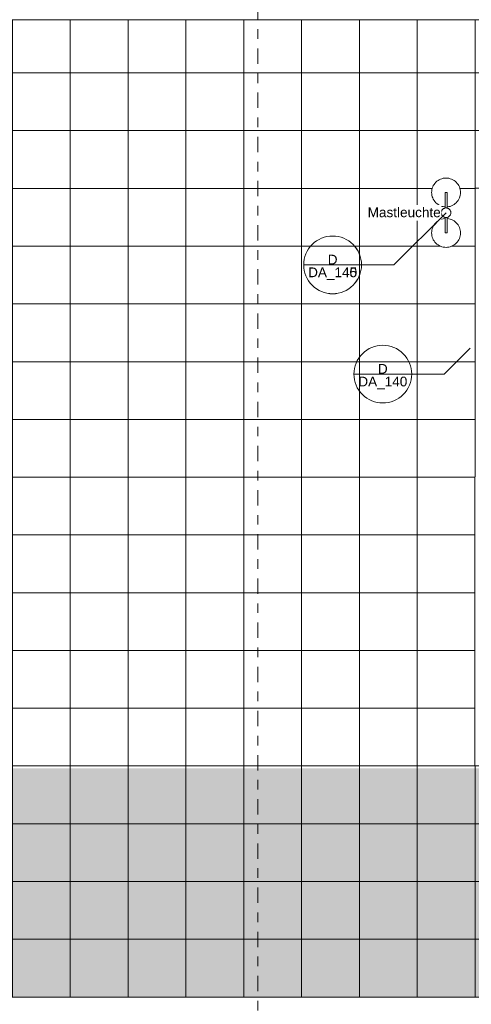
# Model space of a CAD drawing. Header units: metres. Extents: x -180 to 4, y -47 to 4.
# Tile 220 of 256: x -93.64 to -88.96, y -11.18 to -0.95. Entities that reach past the tile are written whole.
import ezdxf

# ---------------------------------------------------------------- set-up
doc = ezdxf.new("R2010")
doc.units = ezdxf.units.M
doc.header["$LTSCALE"] = 0.05
doc.header["$PDMODE"] = 1
doc.header["$PDSIZE"] = -2
doc.linetypes.add('Linienart-53', pattern=[5.291531, 3.175, -1.058062, 0.352704, -0.705764])
for name, color, linetype, lineweight, true_color in [('30 -35 Decken- 11 Bodendurchbruch', 7, 'Continuous', 15, 0x599559), ('30 -36 Dächer- 3 Dachbeläge', 7, 'Continuous', 15, 0x9999ff), ('70 -72 Beschriftung- 7 Detailverweise', 7, 'Continuous', 9, 0x00dd00)]:
    doc.layers.add(name, color=color, linetype=linetype, lineweight=lineweight, true_color=true_color)
for name, color, linetype, lineweight in [('60- 61 allgemeine Ausstattung- 4 Terrassen', 7, 'Continuous', 9), ('70 -71 Achsen- 1 Gebäudeachsen', 7, 'Linienart-53', 18), ('70 -72 Beschriftung-14 Schatten', 7, 'Continuous', 5), ('Keine', 7, 'Continuous', 9)]:
    doc.layers.add(name, color=color, linetype=linetype, lineweight=lineweight)
doc.styles.add('Arial', font='arial.ttf')

# ---------------------------------------------------------------- blocks, each defined once
blk = doc.blocks.new('Gruppe-365')
at = {"color": 255, "lineweight": 9}
blk.add_wipeout([(-74.622, -0.277), (-74.622, -0.732), (-82.636, -0.732), (-82.636, -3.596), (-81.504, -3.596), (-81.504, -5.556), (-82.636, -5.556), (-82.636, -7.647), (-78.391, -7.647), (-78.391, -9.597), (-82.636, -9.597), (-82.636, -11.982), (-99.136, -11.982), (-99.136, -30.912), (-74.995, -30.912), (-74.995, -13.747), (-74.622, -13.747), (-74.622, -31.367), (-99.591, -31.367), (-99.591, -11.527), (-83.091, -11.527), (-83.091, -0.277)], dxfattribs=at).dxf.layer = '30 -36 Dächer- 3 Dachbeläge'
blk = doc.blocks.new('Gruppe-373')
at = {"color": 255, "linetype": 'Continuous', "lineweight": 9}
blk.add_wipeout([(-89.175, -2.926), (-89.173, -2.931), (-89.171, -2.935), (-89.169, -2.94), (-89.168, -2.945), (-89.168, -2.949), (-89.168, -2.954), (-89.168, -2.959), (-89.169, -2.964), (-89.171, -2.969), (-89.173, -2.973), (-89.175, -2.978), (-89.178, -2.982), (-89.181, -2.986), (-89.184, -2.989), (-89.188, -2.992), (-89.192, -2.995), (-89.196, -2.997), (-89.201, -2.999), (-89.206, -3.001), (-89.21, -3.001), (-89.215, -3.002), (-89.22, -3.002), (-89.225, -3.002), (-89.23, -3.001), (-89.235, -2.999), (-89.239, -2.997), (-89.243, -2.995), (-89.247, -2.992), (-89.251, -2.989), (-89.255, -2.986), (-89.258, -2.982), (-89.261, -2.978), (-89.263, -2.974), (-89.265, -2.969), (-89.266, -2.964), (-89.267, -2.96), (-89.268, -2.955), (-89.268, -2.95), (-89.267, -2.945), (-89.266, -2.94), (-89.265, -2.935), (-89.263, -2.931), (-89.261, -2.926), (-89.258, -2.922), (-89.255, -2.919), (-89.251, -2.915), (-89.248, -2.912), (-89.244, -2.909), (-89.239, -2.907), (-89.235, -2.905), (-89.23, -2.904), (-89.225, -2.903), (-89.22, -2.902), (-89.215, -2.902), (-89.211, -2.903), (-89.206, -2.904), (-89.201, -2.905), (-89.197, -2.907), (-89.192, -2.909), (-89.188, -2.912), (-89.184, -2.915), (-89.181, -2.918), (-89.178, -2.922)], dxfattribs=at).dxf.layer = '60- 61 allgemeine Ausstattung- 4 Terrassen'
at = {"layer": '60- 61 allgemeine Ausstattung- 4 Terrassen', "color": 252, "linetype": 'Continuous', "lineweight": 9, "true_color": 0x888888, "flags": 128}
blk.add_lwpolyline([(-89.175, -2.926), (-89.173, -2.931), (-89.171, -2.935), (-89.169, -2.94), (-89.168, -2.945), (-89.168, -2.949), (-89.168, -2.954), (-89.168, -2.959), (-89.169, -2.964), (-89.171, -2.969), (-89.173, -2.973), (-89.175, -2.978), (-89.178, -2.982), (-89.181, -2.986), (-89.184, -2.989), (-89.188, -2.992), (-89.192, -2.995), (-89.196, -2.997), (-89.201, -2.999), (-89.206, -3.001), (-89.21, -3.001), (-89.215, -3.002), (-89.22, -3.002), (-89.225, -3.002), (-89.23, -3.001), (-89.235, -2.999), (-89.239, -2.997), (-89.243, -2.995), (-89.247, -2.992), (-89.251, -2.989), (-89.255, -2.986), (-89.258, -2.982), (-89.261, -2.978), (-89.263, -2.974), (-89.265, -2.969), (-89.266, -2.964), (-89.267, -2.96), (-89.268, -2.955), (-89.268, -2.95), (-89.267, -2.945), (-89.266, -2.94), (-89.265, -2.935), (-89.263, -2.931), (-89.261, -2.926), (-89.258, -2.922), (-89.255, -2.919), (-89.251, -2.915), (-89.248, -2.912), (-89.244, -2.909), (-89.239, -2.907), (-89.235, -2.905), (-89.23, -2.904), (-89.225, -2.903), (-89.22, -2.902), (-89.215, -2.902), (-89.211, -2.903), (-89.206, -2.904), (-89.201, -2.905), (-89.197, -2.907), (-89.192, -2.909), (-89.188, -2.912), (-89.184, -2.915), (-89.181, -2.918), (-89.178, -2.922)], close=True, dxfattribs=at)
at = {"color": 255, "linetype": 'Continuous', "lineweight": 9}
for points in [[(-89.218, -2.592), (-89.203, -2.593), (-89.189, -2.595), (-89.174, -2.599), (-89.16, -2.603), (-89.147, -2.61), (-89.134, -2.617), (-89.123, -2.626), (-89.112, -2.636), (-89.102, -2.647), (-89.093, -2.659), (-89.085, -2.671), (-89.079, -2.685), (-89.074, -2.698), (-89.071, -2.713), (-89.069, -2.727), (-89.068, -2.742), (-89.069, -2.757), (-89.071, -2.771), (-89.074, -2.786), (-89.079, -2.799), (-89.085, -2.813), (-89.093, -2.825), (-89.102, -2.837), (-89.112, -2.848), (-89.123, -2.858), (-89.134, -2.867), (-89.147, -2.874), (-89.16, -2.881), (-89.174, -2.886), (-89.189, -2.889), (-89.203, -2.891), (-89.218, -2.892), (-89.232, -2.891), (-89.247, -2.889), (-89.261, -2.886), (-89.275, -2.881), (-89.288, -2.874), (-89.301, -2.867), (-89.313, -2.858), (-89.324, -2.848), (-89.334, -2.837), (-89.343, -2.825), (-89.35, -2.813), (-89.356, -2.799), (-89.361, -2.786), (-89.365, -2.771), (-89.367, -2.757), (-89.368, -2.742), (-89.367, -2.727), (-89.365, -2.713), (-89.361, -2.698), (-89.356, -2.685), (-89.35, -2.671), (-89.343, -2.659), (-89.334, -2.647), (-89.324, -2.636), (-89.313, -2.626), (-89.301, -2.617), (-89.288, -2.61), (-89.275, -2.603), (-89.261, -2.599), (-89.247, -2.595), (-89.232, -2.593)], [(-89.218, -3.312), (-89.232, -3.311), (-89.247, -3.309), (-89.261, -3.306), (-89.275, -3.301), (-89.288, -3.294), (-89.301, -3.287), (-89.313, -3.278), (-89.324, -3.268), (-89.334, -3.257), (-89.343, -3.245), (-89.35, -3.233), (-89.356, -3.219), (-89.361, -3.206), (-89.365, -3.191), (-89.367, -3.177), (-89.368, -3.162), (-89.367, -3.147), (-89.365, -3.133), (-89.361, -3.118), (-89.356, -3.105), (-89.35, -3.091), (-89.343, -3.079), (-89.334, -3.067), (-89.324, -3.056), (-89.313, -3.046), (-89.301, -3.037), (-89.288, -3.03), (-89.275, -3.023), (-89.261, -3.019), (-89.247, -3.015), (-89.232, -3.013), (-89.218, -3.012), (-89.203, -3.013), (-89.189, -3.015), (-89.174, -3.019), (-89.16, -3.023), (-89.147, -3.03), (-89.134, -3.037), (-89.123, -3.046), (-89.112, -3.056), (-89.102, -3.067), (-89.093, -3.079), (-89.085, -3.091), (-89.079, -3.105), (-89.074, -3.118), (-89.071, -3.133), (-89.069, -3.147), (-89.068, -3.162), (-89.069, -3.177), (-89.071, -3.191), (-89.074, -3.206), (-89.079, -3.219), (-89.085, -3.233), (-89.093, -3.245), (-89.102, -3.257), (-89.112, -3.268), (-89.123, -3.278), (-89.134, -3.287), (-89.147, -3.294), (-89.16, -3.301), (-89.174, -3.306), (-89.189, -3.309), (-89.203, -3.311)]]:
    blk.add_wipeout(points, dxfattribs=at).dxf.layer = '60- 61 allgemeine Ausstattung- 4 Terrassen'
at = {"layer": '60- 61 allgemeine Ausstattung- 4 Terrassen', "color": 252, "linetype": 'Continuous', "lineweight": 9, "true_color": 0x888888, "flags": 128}
for points in [[(-89.218, -2.592), (-89.203, -2.593), (-89.189, -2.595), (-89.174, -2.599), (-89.16, -2.603), (-89.147, -2.61), (-89.134, -2.617), (-89.123, -2.626), (-89.112, -2.636), (-89.102, -2.647), (-89.093, -2.659), (-89.085, -2.671), (-89.079, -2.685), (-89.074, -2.698), (-89.071, -2.713), (-89.069, -2.727), (-89.068, -2.742), (-89.069, -2.757), (-89.071, -2.771), (-89.074, -2.786), (-89.079, -2.799), (-89.085, -2.813), (-89.093, -2.825), (-89.102, -2.837), (-89.112, -2.848), (-89.123, -2.858), (-89.134, -2.867), (-89.147, -2.874), (-89.16, -2.881), (-89.174, -2.886), (-89.189, -2.889), (-89.203, -2.891), (-89.218, -2.892), (-89.232, -2.891), (-89.247, -2.889), (-89.261, -2.886), (-89.275, -2.881), (-89.288, -2.874), (-89.301, -2.867), (-89.313, -2.858), (-89.324, -2.848), (-89.334, -2.837), (-89.343, -2.825), (-89.35, -2.813), (-89.356, -2.799), (-89.361, -2.786), (-89.365, -2.771), (-89.367, -2.757), (-89.368, -2.742), (-89.367, -2.727), (-89.365, -2.713), (-89.361, -2.698), (-89.356, -2.685), (-89.35, -2.671), (-89.343, -2.659), (-89.334, -2.647), (-89.324, -2.636), (-89.313, -2.626), (-89.301, -2.617), (-89.288, -2.61), (-89.275, -2.603), (-89.261, -2.599), (-89.247, -2.595), (-89.232, -2.593)], [(-89.218, -3.312), (-89.232, -3.311), (-89.247, -3.309), (-89.261, -3.306), (-89.275, -3.301), (-89.288, -3.294), (-89.301, -3.287), (-89.313, -3.278), (-89.324, -3.268), (-89.334, -3.257), (-89.343, -3.245), (-89.35, -3.233), (-89.356, -3.219), (-89.361, -3.206), (-89.365, -3.191), (-89.367, -3.177), (-89.368, -3.162), (-89.367, -3.147), (-89.365, -3.133), (-89.361, -3.118), (-89.356, -3.105), (-89.35, -3.091), (-89.343, -3.079), (-89.334, -3.067), (-89.324, -3.056), (-89.313, -3.046), (-89.301, -3.037), (-89.288, -3.03), (-89.275, -3.023), (-89.261, -3.019), (-89.247, -3.015), (-89.232, -3.013), (-89.218, -3.012), (-89.203, -3.013), (-89.189, -3.015), (-89.174, -3.019), (-89.16, -3.023), (-89.147, -3.03), (-89.134, -3.037), (-89.123, -3.046), (-89.112, -3.056), (-89.102, -3.067), (-89.093, -3.079), (-89.085, -3.091), (-89.079, -3.105), (-89.074, -3.118), (-89.071, -3.133), (-89.069, -3.147), (-89.068, -3.162), (-89.069, -3.177), (-89.071, -3.191), (-89.074, -3.206), (-89.079, -3.219), (-89.085, -3.233), (-89.093, -3.245), (-89.102, -3.257), (-89.112, -3.268), (-89.123, -3.278), (-89.134, -3.287), (-89.147, -3.294), (-89.16, -3.301), (-89.174, -3.306), (-89.189, -3.309), (-89.203, -3.311)]]:
    blk.add_lwpolyline(points, close=True, dxfattribs=at)
at = {"color": 255, "linetype": 'Continuous', "lineweight": 9}
for points in [[(-89.228, -2.742), (-89.208, -2.742), (-89.208, -2.903), (-89.228, -2.903)], [(-89.228, -3.001), (-89.208, -3.001), (-89.208, -3.162), (-89.228, -3.162)]]:
    blk.add_wipeout(points, dxfattribs=at).dxf.layer = '60- 61 allgemeine Ausstattung- 4 Terrassen'
at = {"layer": '60- 61 allgemeine Ausstattung- 4 Terrassen', "color": 252, "linetype": 'Continuous', "lineweight": 9, "true_color": 0x888888, "flags": 128}
for points in [[(-89.228, -2.742), (-89.208, -2.742), (-89.208, -2.903), (-89.228, -2.903)], [(-89.228, -3.001), (-89.208, -3.001), (-89.208, -3.162), (-89.228, -3.162)]]:
    blk.add_lwpolyline(points, close=True, dxfattribs=at)
blk = doc.blocks.new('Gruppe-845')
at = {"layer": '70 -72 Beschriftung- 7 Detailverweise'}
blk.add_line((-0.335, 0), (-0.935, 0), dxfattribs=at)
at = {"layer": '70 -72 Beschriftung- 7 Detailverweise', "flags": 128}
blk.add_lwpolyline([(-0.335, 0), (-0.336, -0.029), (-0.341, -0.059), (-0.348, -0.087), (-0.358, -0.115), (-0.37, -0.141), (-0.386, -0.167), (-0.403, -0.19), (-0.423, -0.212), (-0.445, -0.232), (-0.468, -0.249), (-0.494, -0.265), (-0.52, -0.277), (-0.548, -0.287), (-0.576, -0.294), (-0.606, -0.299), (-0.635, -0.3), (-0.664, -0.299), (-0.694, -0.294), (-0.722, -0.287), (-0.75, -0.277), (-0.776, -0.265), (-0.802, -0.249), (-0.825, -0.232), (-0.847, -0.212), (-0.867, -0.19), (-0.884, -0.167), (-0.9, -0.141), (-0.912, -0.115), (-0.922, -0.087), (-0.929, -0.059), (-0.934, -0.029), (-0.935, 0), (-0.934, 0.029), (-0.929, 0.059), (-0.922, 0.087), (-0.912, 0.115), (-0.9, 0.141), (-0.884, 0.167), (-0.867, 0.19), (-0.847, 0.212), (-0.825, 0.232), (-0.802, 0.249), (-0.776, 0.265), (-0.75, 0.277), (-0.722, 0.287), (-0.694, 0.294), (-0.664, 0.299), (-0.635, 0.3), (-0.606, 0.299), (-0.576, 0.294), (-0.548, 0.287), (-0.52, 0.277), (-0.494, 0.265), (-0.468, 0.249), (-0.445, 0.232), (-0.423, 0.212), (-0.403, 0.19), (-0.386, 0.167), (-0.37, 0.141), (-0.358, 0.115), (-0.348, 0.087), (-0.341, 0.059), (-0.336, 0.029)], close=True, dxfattribs=at)
at = {"layer": '70 -72 Beschriftung- 7 Detailverweise'}
blk.add_point((-0.635, 0), dxfattribs=at)
at = {"layer": '70 -72 Beschriftung- 7 Detailverweise', "line_spacing_factor": 0.96878, "style": 'Arial'}
for s, insert, char_height, attachment_point in [('D', (-0.635, 0.005), 0.101, 8), ('DA_140', (-0.635, -0.027), 0.1007, 2)]:
    blk.add_mtext(s, dxfattribs=dict(at, insert=insert, char_height=char_height, attachment_point=attachment_point))
blk = doc.blocks.new('Referenzmarkierung-45')
at = {"layer": '70 -72 Beschriftung- 7 Detailverweise', "transparency": 33554687}
for q in [(0.542, 0.542), (-0.635, 0)]:
    blk.add_line((0, 0), q, dxfattribs=at)
at = {"layer": '70 -72 Beschriftung- 7 Detailverweise', "color": 7, "transparency": 33554687}
blk.add_blockref('Gruppe-845', (0, 0), dxfattribs=at)
blk = doc.blocks.new('Gruppe-1384')
at = {"layer": '60- 61 allgemeine Ausstattung- 4 Terrassen', "linetype": 'Continuous', "lineweight": 9, "transparency": 33554534}
h = blk.add_hatch(dxfattribs=at)
h.set_pattern_fill('Platte 60_60 SRF-1', style=0, pattern_type=2)
h.set_pattern_definition([(90, (-83.5178, -11.10004), (-0.6, 7e-17), []), (0, (-83.5178, -11.10004), (0, 0.6), [])])
h.paths.add_polyline_path([(-83.51799996, -8.69594214), (-88.91799996, -8.69756841), (-88.91713959, -2.69756841), (-83.51799996, -2.69756841), (-83.51799996, -0.94704198), (-99.54599996, -0.94704198), (-99.54599996, -11.10004198), (-83.51799996, -11.10004198)])
at = {"layer": '60- 61 allgemeine Ausstattung- 4 Terrassen', "color": 252, "linetype": 'Continuous', "lineweight": 9, "true_color": 0x888888, "transparency": 33554687, "flags": 128}
blk.add_lwpolyline([(-83.51799996, -8.69594214), (-88.91799996, -8.69756841), (-88.91713959, -2.69756841), (-83.51799996, -2.69756841), (-83.51799996, -0.94704198), (-99.54599996, -0.94704198), (-99.54599996, -11.10004198), (-83.51799996, -11.10004198)], close=True, dxfattribs=at)
at = {"layer": '70 -72 Beschriftung- 7 Detailverweise'}
for p, q in [((-90.09488084, -3.49414232), (-90.69488084, -3.49414232)), ((-89.57405013, -4.62875472), (-90.17405013, -4.62875472))]:
    blk.add_line(p, q, dxfattribs=at)
at = {"layer": '70 -72 Beschriftung- 7 Detailverweise', "transparency": 33554687}
for p, q in [((-89.75988084, -3.49414232), (-90.39488084, -3.49414232)), ((-89.23905013, -4.62875472), (-88.96799996, -4.35770455)), ((-89.23905013, -4.62875472), (-89.87405013, -4.62875472))]:
    blk.add_line(p, q, dxfattribs=at)
at = {"layer": '70 -72 Beschriftung- 7 Detailverweise', "flags": 128}
for points in [[(-90.09488084, -3.49414232), (-90.09632542, -3.52354746), (-90.10064525, -3.55266942), (-90.10779874, -3.58122772), (-90.11771698, -3.60894735), (-90.13030446, -3.63556134), (-90.14543995, -3.66081339), (-90.1629777, -3.6844603), (-90.1827488, -3.70627435), (-90.20456285, -3.72604545), (-90.22820977, -3.7435832), (-90.25346182, -3.7587187), (-90.28007581, -3.77130618), (-90.30779543, -3.78122442), (-90.33635374, -3.7883779), (-90.36547569, -3.79269774), (-90.39488084, -3.79414232), (-90.42428598, -3.79269774), (-90.45340793, -3.7883779), (-90.48196624, -3.78122442), (-90.50968587, -3.77130618), (-90.53629986, -3.7587187), (-90.56155191, -3.7435832), (-90.58519882, -3.72604545), (-90.60701287, -3.70627435), (-90.62678397, -3.6844603), (-90.64432172, -3.66081339), (-90.65945722, -3.63556134), (-90.6720447, -3.60894735), (-90.68196294, -3.58122772), (-90.68911642, -3.55266942), (-90.69343625, -3.52354746), (-90.69488084, -3.49414232), (-90.69343625, -3.46473718), (-90.68911642, -3.43561522), (-90.68196294, -3.40705692), (-90.6720447, -3.37933729), (-90.65945722, -3.3527233), (-90.64432172, -3.32747125), (-90.62678397, -3.30382433), (-90.60701287, -3.28201028), (-90.58519882, -3.26223918), (-90.56155191, -3.24470144), (-90.53629986, -3.22956594), (-90.50968587, -3.21697846), (-90.48196624, -3.20706022), (-90.45340793, -3.19990673), (-90.42428598, -3.1955869), (-90.39488084, -3.19414232), (-90.36547569, -3.1955869), (-90.33635374, -3.19990673), (-90.30779543, -3.20706022), (-90.28007581, -3.21697846), (-90.25346182, -3.22956594), (-90.22820977, -3.24470144), (-90.20456285, -3.26223918), (-90.1827488, -3.28201028), (-90.1629777, -3.30382433), (-90.14543995, -3.32747125), (-90.13030446, -3.3527233), (-90.11771698, -3.37933729), (-90.10779874, -3.40705692), (-90.10064525, -3.43561522), (-90.09632542, -3.46473718)], [(-89.57405013, -4.62875472), (-89.57549471, -4.65815986), (-89.57981455, -4.68728182), (-89.58696803, -4.71584012), (-89.59688627, -4.74355975), (-89.60947375, -4.77017374), (-89.62460925, -4.79542579), (-89.642147, -4.8190727), (-89.6619181, -4.84088675), (-89.68373215, -4.86065785), (-89.70737906, -4.8781956), (-89.73263111, -4.8933311), (-89.7592451, -4.90591858), (-89.78696473, -4.91583682), (-89.81552304, -4.9229903), (-89.84464499, -4.92731014), (-89.87405013, -4.92875472), (-89.90345527, -4.92731014), (-89.93257723, -4.9229903), (-89.96113554, -4.91583682), (-89.98885516, -4.90591858), (-90.01546915, -4.8933311), (-90.0407212, -4.8781956), (-90.06436812, -4.86065785), (-90.08618217, -4.84088675), (-90.10595327, -4.8190727), (-90.12349102, -4.79542579), (-90.13862651, -4.77017374), (-90.15121399, -4.74355975), (-90.16113223, -4.71584012), (-90.16828572, -4.68728182), (-90.17260555, -4.65815986), (-90.17405013, -4.62875472), (-90.17260555, -4.59934958), (-90.16828572, -4.57022762), (-90.16113223, -4.54166932), (-90.15121399, -4.51394969), (-90.13862651, -4.4873357), (-90.12349102, -4.46208365), (-90.10595327, -4.43843673), (-90.08618217, -4.41662268), (-90.06436812, -4.39685158), (-90.0407212, -4.37931384), (-90.01546915, -4.36417834), (-89.98885516, -4.35159086), (-89.96113554, -4.34167262), (-89.93257723, -4.33451913), (-89.90345527, -4.3301993), (-89.87405013, -4.32875472), (-89.84464499, -4.3301993), (-89.81552304, -4.33451913), (-89.78696473, -4.34167262), (-89.7592451, -4.35159086), (-89.73263111, -4.36417834), (-89.70737906, -4.37931384), (-89.68373215, -4.39685158), (-89.6619181, -4.41662268), (-89.642147, -4.43843673), (-89.62460925, -4.46208365), (-89.60947375, -4.4873357), (-89.59688627, -4.51394969), (-89.58696803, -4.54166932), (-89.57981455, -4.57022762), (-89.57549471, -4.59934958)]]:
    blk.add_lwpolyline(points, close=True, dxfattribs=at)
at = {"layer": '70 -72 Beschriftung- 7 Detailverweise'}
for p in [(-90.39488084, -3.49414232), (-89.87405013, -4.62875472)]:
    blk.add_point(p, dxfattribs=at)
at = {"layer": '70 -72 Beschriftung- 7 Detailverweise', "line_spacing_factor": 0.96878, "style": 'Arial'}
for s, insert, char_height, attachment_point in [('D', (-90.39488084, -3.48955621), 0.10068866, 8), ('DA_145', (-90.39488084, -3.52080644), 0.100688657, 2), ('D', (-89.87405013, -4.62416861), 0.10068866, 8), ('DA_140', (-89.87405013, -4.65541884), 0.100688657, 2)]:
    blk.add_mtext(s, dxfattribs=dict(at, insert=insert, char_height=char_height, attachment_point=attachment_point))
at = {"layer": '60- 61 allgemeine Ausstattung- 4 Terrassen', "color": 7}
blk.add_blockref('Gruppe-373', (0, 0), dxfattribs=at)
at = {"color": 255}
blk.add_wipeout([(-90.03141761, -3.03318087), (-89.2677805, -3.03318087), (-89.2677805, -2.87090309), (-90.03141761, -2.87090309)], dxfattribs=at).dxf.layer = '60- 61 allgemeine Ausstattung- 4 Terrassen'
at = {"layer": '70 -72 Beschriftung- 7 Detailverweise', "transparency": 33554687}
blk.add_line((-89.75988084, -3.49414232), (-89.2177805, -2.95204198), dxfattribs=at)
at = {"layer": '70 -72 Beschriftung- 7 Detailverweise'}
blk.add_blockref('Referenzmarkierung-45', (-89.75988084, -3.49414232), dxfattribs=at)
at = {"layer": '60- 61 allgemeine Ausstattung- 4 Terrassen', "insert": (-90.03141761, -2.89791999), "char_height": 0.1006886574, "attachment_point": 1, "line_spacing_factor": 0.970891, "style": 'Arial'}
blk.add_mtext('Mastleuchte', dxfattribs=at)
blk = doc.blocks.new('Gruppe-1438')
at = {"layer": '70 -72 Beschriftung-14 Schatten', "linetype": 'Continuous', "lineweight": 0, "transparency": 33554495}
h = blk.add_hatch(color=7, dxfattribs=at)
h.paths.add_polyline_path([(-99.318, -9.992), (-99.8, -11.277), (-99.381, -11.277), (-99.381, -11.1), (-83.518, -11.1), (-83.518, -8.723), (-97.788, -8.723), (-97.429, -7.927), (-97.429, 0.15), (-97.949, 0.15), (-97.949, -7.793), (-105.029, -7.793), (-105.029, 0.15), (-105.549, 0.15), (-105.549, -7.793), (-112.629, -7.793), (-112.629, 0.15), (-113.149, 0.15), (-113.149, -7.793), (-120.229, -7.793), (-120.229, 0.15), (-120.749, 0.15), (-120.749, -7.793), (-127.829, -7.793), (-127.829, 0.15), (-128.349, 0.15), (-128.349, -7.793), (-135.429, -7.793), (-135.429, 0.15), (-135.949, 0.15), (-135.949, -7.793), (-143.029, -7.793), (-143.029, 0.15), (-143.549, 0.15), (-143.549, -7.793), (-150.629, -7.793), (-150.629, 0.15), (-151.149, 0.15), (-151.149, -7.793), (-158.229, -7.793), (-158.229, 0.15), (-158.749, 0.15), (-158.749, -0.087), (-159.801, -0.087), (-159.801, -9.199), (-166.463, -9.199), (-166.463, -0.057), (-166.983, -0.057), (-166.983, -9.199), (-174.063, -9.199), (-174.063, -0.027), (-174.583, -0.027), (-174.583, -9.199), (-175.221, -10.611), (-175.221, -11.897), (-174.063, -9.333), (-167.044, -9.333), (-167.621, -10.611), (-167.621, -11.897), (-166.463, -9.333), (-159.801, -9.333), (-159.801, -10.124), (-160.021, -10.611), (-160.021, -11.897), (-159.831, -11.476), (-159.831, -12.115), (-158.872, -9.992), (-152.142, -9.992), (-152.421, -10.611), (-152.421, -11.897), (-151.561, -9.992), (-144.542, -9.992), (-144.821, -10.611), (-144.821, -11.897), (-143.961, -9.992), (-136.942, -9.992), (-137.221, -10.611), (-137.221, -11.897), (-136.361, -9.992), (-129.342, -9.992), (-129.621, -10.611), (-129.621, -11.897), (-128.761, -9.992), (-121.742, -9.992), (-122.021, -10.611), (-122.021, -11.897), (-121.161, -9.992), (-114.142, -9.992), (-114.421, -10.611), (-114.421, -11.897), (-113.561, -9.992), (-106.542, -9.992), (-106.821, -10.611), (-106.821, -11.897), (-105.961, -9.992)])
h.paths.add_polyline_path([(-151.209, -7.927), (-152.081, -9.858), (-158.812, -9.858), (-158.709, -9.631), (-158.709, -8.992), (-158.229, -7.927)])
h.paths.add_polyline_path([(-99.268, -9.858), (-105.9, -9.858), (-105.029, -7.927), (-98.009, -7.927), (-98.368, -8.723), (-98.842, -8.723)])
h.paths.add_polyline_path([(-112.629, -7.927), (-105.609, -7.927), (-106.481, -9.858), (-113.5, -9.858)])
h.paths.add_polyline_path([(-120.229, -7.927), (-113.209, -7.927), (-114.081, -9.858), (-121.1, -9.858)])
h.paths.add_polyline_path([(-127.829, -7.927), (-120.809, -7.927), (-121.681, -9.858), (-128.7, -9.858)])
h.paths.add_polyline_path([(-135.429, -7.927), (-128.409, -7.927), (-129.281, -9.858), (-136.3, -9.858)])
h.paths.add_polyline_path([(-143.029, -7.927), (-136.009, -7.927), (-136.881, -9.858), (-143.9, -9.858)])
h.paths.add_polyline_path([(-150.629, -7.927), (-143.609, -7.927), (-144.481, -9.858), (-151.5, -9.858)])
blk = doc.blocks.new('_Dach_2D (2D)')
at = {"layer": '30 -35 Decken- 11 Bodendurchbruch', "color": 7}
blk.add_blockref('Gruppe-365', (0, 0), dxfattribs=at)
at = {"layer": '60- 61 allgemeine Ausstattung- 4 Terrassen', "color": 7}
blk.add_blockref('Gruppe-1384', (0, 0), dxfattribs=at)
blk.add_blockref('Gruppe-1438', (0, 0), dxfattribs=at)
blk = doc.blocks.new('_Achsen (3D)')
at = {"layer": '70 -71 Achsen- 1 Gebäudeachsen', "transparency": 33554687}
for p, q in [((-91.171, 3.8), (-91.171, -46.172)), ((-179.668, -8.697), (3.826, -8.697))]:
    blk.add_line(p, q, dxfattribs=at)

msp = doc.modelspace()

# ---------------------------------------------------------------- block references
at = {"layer": 'Keine', "color": 1}
msp.add_blockref('_Dach_2D (2D)', (0, 0), dxfattribs=at)

# ---------------------------------------------------------------- next in the draw order: block references
msp.add_blockref('_Achsen (3D)', (0, 0), dxfattribs=at)

doc.saveas('drawing.dxf')
